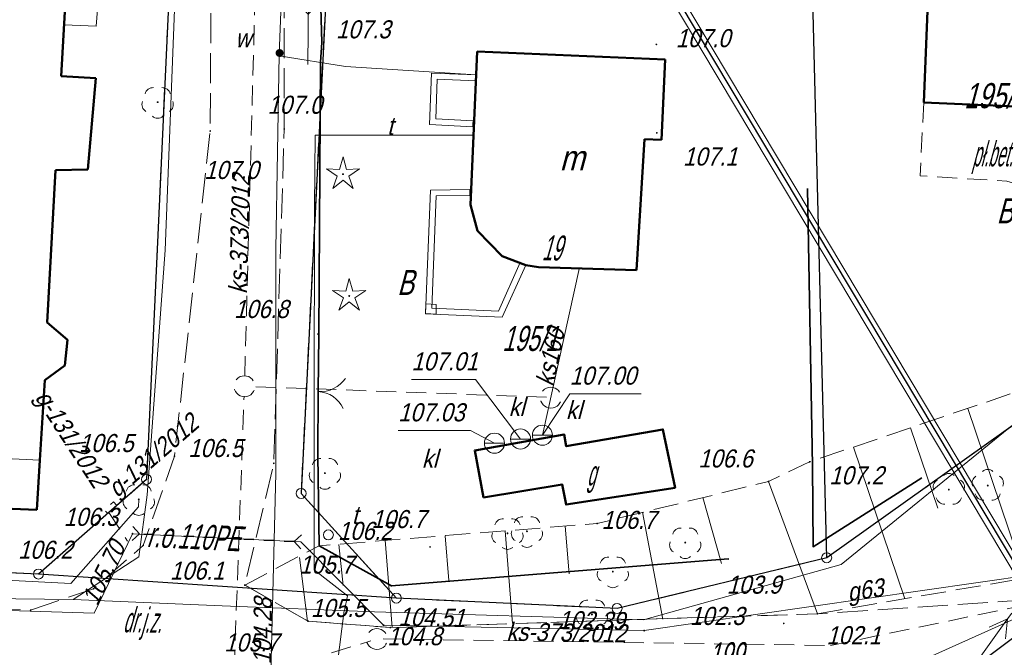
# Model space of a CAD drawing. Extents: x 6530721 to 6531385, y 5978377 to 5979143.
# Tile 98 of 146: x 6530968 to 6531017, y 5978873 to 5978905. Entities that reach past the tile are written whole.
import ezdxf
from ezdxf.enums import TextEntityAlignment as Align

# ---------------------------------------------------------------- set-up
doc = ezdxf.new("R2010")
doc.units = 0
for name, pattern in [('AB_rokocin 2014-08-13 AC2004$0$1.0_0.5', [1.5, 1, -0.5]), ('AB_rokocin 2014-08-13 AC2004$0$1.5_0.5', [2, 1.5, -0.5]), ('AB_rokocin 2014-08-13 AC2004$0$823-500', [1.75, 1.25, -0.5]), ('AB_rokocin 2014-08-13 AC2004$0$ib05_500', [1, 0.5, -0.5]), ('AB_rokocin 2014-08-13 AC2004$0$l217_500', [2, 1.5, -0.5]), ('AB_rokocin 2014-08-13 AC2004$0$l219_500', [0]), ('AB_rokocin 2014-08-13 AC2004$0$mz1.0_0.5', [1.5, 1, -0.5])]:
    doc.linetypes.add(name, pattern=pattern)
for name, color, linetype, lineweight in [('AB-wymiarowa', 7, 'Continuous', 30), ('AB_rokocin 2014-08-13 AC2004$0$!arkusz4', 7, 'Continuous', 18), ('AB_rokocin 2014-08-13 AC2004$0$202-Punkt graniczny stabilizowany trwale', 7, 'Continuous', 18), ('AB_rokocin 2014-08-13 AC2004$0$209-Opis konturu klasyfikacyjnego', 7, 'Continuous', 18), ('AB_rokocin 2014-08-13 AC2004$0$211-Nr działki', 7, 'Continuous', 18), ('AB_rokocin 2014-08-13 AC2004$0$217-Granica konturu klasyfikcyjnego', 7, 'Continuous', 18), ('AB_rokocin 2014-08-13 AC2004$0$219-Linia granicy', 7, 'Continuous', 18), ('AB_rokocin 2014-08-13 AC2004$0$238-Punkt adresowy budynku', 7, 'Continuous', 18), ('AB_rokocin 2014-08-13 AC2004$0$310-podpora obiektu trwale związanego z budynkiem (powierzchnia)', 7, 'Continuous', 18), ('AB_rokocin 2014-08-13 AC2004$0$312-Budynek', 7, 'Continuous', 18), ('AB_rokocin 2014-08-13 AC2004$0$312-Numer ewidencyjny budynku-Atr124', 7, 'Continuous', 18), ('AB_rokocin 2014-08-13 AC2004$0$320-część budynku wyodrębniona ze względu na liczbę kondygnacji naziemnych (powierzchnia)', 7, 'Continuous', 18), ('AB_rokocin 2014-08-13 AC2004$0$354-Taras weranda', 7, 'Continuous', 18), ('AB_rokocin 2014-08-13 AC2004$0$432-Jezdnia', 7, 'Continuous', 18), ('AB_rokocin 2014-08-13 AC2004$0$433-Chodnik', 7, 'Continuous', 18), ('AB_rokocin 2014-08-13 AC2004$0$516-Kierunek linii eN-SEPOW', 7, 'Continuous', 18), ('AB_rokocin 2014-08-13 AC2004$0$621-Punkt rzędnej przewodu-SWPOD-Atr2', 7, 'Continuous', 18), ('AB_rokocin 2014-08-13 AC2004$0$623-Punkt rzędnej przewodu-SGPOD', 7, 'Continuous', 18), ('AB_rokocin 2014-08-13 AC2004$0$623-Punkt rzędnej przewodu-SGPOD-Atr2', 7, 'Continuous', 18), ('AB_rokocin 2014-08-13 AC2004$0$820-Skarpa nieumocniona', 7, 'Continuous', 18), ('AB_rokocin 2014-08-13 AC2004$0$823-Szczyt skarpy nieumocninej', 7, 'Continuous', 18), ('AB_rokocin 2014-08-13 AC2004$0$824-Podnóże skarpy nieumocninej', 7, 'Continuous', 18), ('AB_rokocin 2014-08-13 AC2004$0$903-Żywopłot', 7, 'Continuous', 18), ('AB_rokocin 2014-08-13 AC2004$0$905-Brama w ogrodzeniu', 7, 'Continuous', 18), ('AB_rokocin 2014-08-13 AC2004$0$996-Tekst dodatkowy mały', 7, 'Continuous', 18), ('AB_rokocin 2014-08-13 AC2004$0$chodnik (powierzchnia)', 7, 'Continuous', 18), ('AB_rokocin 2014-08-13 AC2004$0$drzewo iglaste (punkt)', 7, 'Continuous', 18), ('AB_rokocin 2014-08-13 AC2004$0$drzewo liściaste (punkt)', 7, 'Continuous', 18), ('AB_rokocin 2014-08-13 AC2004$0$jezdnia (powierzchnia)', 7, 'Continuous', 18), ('AB_rokocin 2014-08-13 AC2004$0$ogrodzenie trwałe (linia)', 7, 'Continuous', 18), ('AB_rokocin 2014-08-13 AC2004$0$osadnik kanalizacji lokalnej (dół Chambeau) (powierzchnia)-SK - symbol', 7, 'Continuous', 18), ('AB_rokocin 2014-08-13 AC2004$0$osadnik kanalizacji lokalnej (dół Chambeau) (powierzchnia)-SK - symbol-Atr17', 7, 'Continuous', 18), ('AB_rokocin 2014-08-13 AC2004$0$osadnik kanalizacji lokalnej (dół Chambeau) (powierzchnia)-SK - symbol-Atr2', 7, 'Continuous', 18), ('AB_rokocin 2014-08-13 AC2004$0$przepust (linia)', 7, 'Continuous', 18), ('AB_rokocin 2014-08-13 AC2004$0$przepust (linia) - symbol', 7, 'Continuous', 18), ('AB_rokocin 2014-08-13 AC2004$0$przewód elektroenergetyczny (linia)-SEPOD', 7, 'Continuous', 18), ('AB_rokocin 2014-08-13 AC2004$0$przewód elektroenergetyczny niskiego napięcia (linia)-SEPOW - symbol', 7, 'Continuous', 18), ('AB_rokocin 2014-08-13 AC2004$0$przewód gazowy (linia)-SG', 7, 'Continuous', 18), ('AB_rokocin 2014-08-13 AC2004$0$przewód gazowy (linia)-SG-Atr1', 7, 'Continuous', 18), ('AB_rokocin 2014-08-13 AC2004$0$przewód gazowy - projektowany (linia)-SG', 7, 'Continuous', 18), ('AB_rokocin 2014-08-13 AC2004$0$przewód gazowy - projektowany (linia)-SG-Atr1', 7, 'Continuous', 18), ('AB_rokocin 2014-08-13 AC2004$0$przewód kanalizacyjny (linia)-SK', 7, 'Continuous', 18), ('AB_rokocin 2014-08-13 AC2004$0$przewód kanalizacyjny (linia)-SK-Atr1', 7, 'Continuous', 18), ('AB_rokocin 2014-08-13 AC2004$0$przewód kanalizacyjny - projektowany (linia)-SK', 7, 'Continuous', 18), ('AB_rokocin 2014-08-13 AC2004$0$przewód kanalizacyjny - projektowany (linia)-SK-Atr1', 7, 'Continuous', 18), ('AB_rokocin 2014-08-13 AC2004$0$przewód telekomunikacyjny (linia)-STPOD', 7, 'Continuous', 18), ('AB_rokocin 2014-08-13 AC2004$0$przewód telekomunikacyjny (linia)-STPOD-Atr1', 7, 'Continuous', 18), ('AB_rokocin 2014-08-13 AC2004$0$przewód wodociągowy (linia)-SW', 7, 'Continuous', 18), ('AB_rokocin 2014-08-13 AC2004$0$punkt wysokościowy naturalny', 7, 'Continuous', 18), ('AB_rokocin 2014-08-13 AC2004$0$punkt wysokościowy naturalny-Atr2', 7, 'Continuous', 18), ('AB_rokocin 2014-08-13 AC2004$0$właz (punkt)-ST', 7, 'Continuous', 18), ('AB_rokocin 2014-08-13 AC2004$0$właz (punkt)-ST-Atr17', 7, 'Continuous', 18), ('AB_rokocin 2014-08-13 AC2004$0$zasuwa (punkt)-SW', 7, 'Continuous', 18), ('AB_rokocin 2014-08-13 AC2004$0$zasuwa (punkt)-SW-Atr17', 7, 'Continuous', 18)]:
    doc.layers.add(name, color=color, linetype=linetype, lineweight=lineweight)
doc.styles.add('AB_rokocin 2014-08-13 AC2004$0$Standard', font='txt')
doc.linetypes.add('AB_rokocin 2014-08-13 AC2004$0$902-500', pattern='A,3.75,0,[1,ksztalty.shx,S=0.5,R=0,X=0,Y=0],3.75', length=7.5)
doc.linetypes.add('AB_rokocin 2014-08-13 AC2004$0$903-500', pattern='A,0,-0.001,0,[6,ksztalty.shx,S=0.667,R=0,X=0,Y=0],-3', length=3.001)

# ---------------------------------------------------------------- blocks, each defined once
blk = doc.blocks.new('AB_rokocin 2014-08-13 AC2004$0$PW01')
at = {"linetype": 'Continuous', "lineweight": 13}
h = blk.add_hatch(color=0, dxfattribs=at)
edge = h.paths.add_edge_path()
edge.add_arc((0, 0), 0.045, 0, 360)
blk = doc.blocks.new('AB_rokocin 2014-08-13 AC2004$0$621')
at = {"linetype": 'Continuous', "lineweight": 0}
h = blk.add_hatch(color=0, dxfattribs=at)
edge = h.paths.add_edge_path()
edge.add_arc((0, 0), 0.05, 0, 360)
blk = doc.blocks.new('AB_rokocin 2014-08-13 AC2004$0$OP021')
at = {"linetype": 'Continuous', "lineweight": 13}
h = blk.add_hatch(color=0, dxfattribs=at)
edge = h.paths.add_edge_path()
edge.add_arc((0, 0), 0.05, 0, 360)
at = {"color": 0, "linetype": 'Continuous', "lineweight": 13}
for centre, start, end in [((0, 0.4), 49.272, 130.728), ((-0.38, 0.124), 121.308, 202.548), ((0.38, 0.124), 337.452, 58.692), ((-0.235, -0.324), 193.221, 274.871), ((0.235, -0.324), 265.129, 346.779)]:
    blk.add_arc(centre, 0.4, start, end, dxfattribs=at)
blk = doc.blocks.new('AB_rokocin 2014-08-13 AC2004$0$US25')
at = {"linetype": 'Continuous', "lineweight": 0}
h = blk.add_hatch(color=0, dxfattribs=at)
edge = h.paths.add_edge_path()
edge.add_arc((0, 0), 0.2, 0, 360)
blk = doc.blocks.new('AB_rokocin 2014-08-13 AC2004$0$516')
at = {"color": 0, "linetype": 'Continuous', "lineweight": 0}
for p, q in [((3.25, 0), (2.543, 0.707)), ((0.75, 0), (5.75, 0)), ((3.25, 0), (2.543, -0.707))]:
    blk.add_line(p, q, dxfattribs=at)
blk = doc.blocks.new('AB_rokocin 2014-08-13 AC2004$0$905')
at = {"color": 0, "linetype": 'Continuous', "lineweight": 0}
for centre, start, end in [((-1.5, 0), 0, 60), ((1.5, 0), 120, 180)]:
    blk.add_arc(centre, 1.5, start, end, dxfattribs=at)
blk = doc.blocks.new('AB_rokocin 2014-08-13 AC2004$0$US22')
at = {"color": 0, "linetype": 'Continuous', "lineweight": 13}
blk.add_circle((0, 0), 0.25, dxfattribs=at)
blk = doc.blocks.new('AB_rokocin 2014-08-13 AC2004$0$OP011')
at = {"linetype": 'Continuous', "lineweight": 13}
h = blk.add_hatch(color=0, dxfattribs=at)
edge = h.paths.add_edge_path()
edge.add_arc((0, 0), 0.05, 0, 360)
at = {"color": 0, "linetype": 'Continuous', "lineweight": 13}
for p, q in [((-0.283, 0.093), (-0.512, 0.706)), ((-0.512, 0.706), (0, 0.299)), ((0, 0.299), (0.512, 0.706)), ((0.512, 0.706), (0.283, 0.093)), ((-0.828, -0.268), (-0.283, 0.093)), ((0.283, 0.093), (0.828, -0.268)), ((-0.175, -0.24), (-0.828, -0.268)), ((0, -0.87), (-0.175, -0.24)), ((0.175, -0.24), (0, -0.87)), ((0.828, -0.268), (0.175, -0.24))]:
    blk.add_line(p, q, dxfattribs=at)
blk = doc.blocks.new('AB_rokocin 2014-08-13 AC2004$0$US07')
at = {"color": 0, "linetype": 'Continuous', "lineweight": 13}
for q in [(-0.5, 0), (0.5, 0)]:
    blk.add_line((0, 0), q, dxfattribs=at)
blk.add_circle((0, 0), 0.5, dxfattribs=at)
blk = doc.blocks.new('AB_rokocin 2014-08-13 AC2004$0$PE04')
at = {"color": 0, "linetype": 'Continuous', "lineweight": 13}
for p, q in [((4.65, 0), (3.784, 0.5)), ((0.65, 0), (0, 0)), ((0.65, 0), (1.65, 0)), ((1.65, 0), (2.65, 0)), ((2.65, 0), (3.65, 0)), ((3.65, 0), (4.65, 0)), ((4.65, 0), (3.784, -0.5)), ((4.65, 0), (5, 0))]:
    blk.add_line(p, q, dxfattribs=at)
blk = doc.blocks.new('AB_rokocin 2014-08-13 AC2004$0$IB05')
at = {"color": 0, "linetype": 'Continuous', "lineweight": 13}
for q in [(0.354, 0.354), (0.354, -0.354)]:
    blk.add_line((0, 0), q, dxfattribs=at)
blk = doc.blocks.new('AB_rokocin 2014-08-13 AC2004$0$202')
at = {"color": 0, "linetype": 'Continuous', "lineweight": 0}
blk.add_circle((0, 0), 0.25, dxfattribs=at)
blk = doc.blocks.new('AB_rokocin 2014-08-13 AC2004')
at = {"layer": 'AB_rokocin 2014-08-13 AC2004$0$!arkusz4', "color": 7, "linetype": 'Continuous', "lineweight": 0}
blk.add_lwpolyline([(6531015.946, 5978502.881), (6530759.65, 5978931.7), (6530925.765, 5979030.983), (6531182.061, 5978602.165)], close=True, dxfattribs=at)
blk.add_lwpolyline([(6530759.65, 5978931.7), (6530925.765, 5979030.983), (6531182.061, 5978602.165), (6531016.032, 5978503.224), (6530759.65, 5978931.7)], dxfattribs=at)
blk.add_lwpolyline([(6530759.65, 5978931.7), (6530925.765, 5979030.983), (6531182.061, 5978602.165), (6531016.032, 5978503.224), (6530759.65, 5978931.7)], dxfattribs=at)
at = {"layer": 'AB_rokocin 2014-08-13 AC2004$0$!arkusz4', "color": 7, "linetype": 'Continuous', "lineweight": 30}
blk.add_lwpolyline([(6531016.032, 5978503.224), (6530759.993, 5978931.613), (6530925.679, 5979030.64), (6531181.745, 5978602.254)], close=True, dxfattribs=at)
at = {"layer": 'AB_rokocin 2014-08-13 AC2004$0$!arkusz4', "color": 7, "linetype": 'Continuous', "lineweight": 18}
blk.add_lwpolyline([(6531016.118, 5978503.567), (6530760.336, 5978931.527), (6530925.593, 5979030.297), (6531181.375, 5978602.338)], close=True, dxfattribs=at)
at = {"layer": 'AB_rokocin 2014-08-13 AC2004$0$217-Granica konturu klasyfikcyjnego', "color": 3, "linetype": 'AB_rokocin 2014-08-13 AC2004$0$l217_500', "lineweight": 18, "flags": 128}
for points in [[(6530974.01, 5978881.61), (6530976.46, 5978934.68)], [(6530974.01, 5978881.61), (6530976.46, 5978934.68)], [(6530981.71, 5978880.91), (6530983.06, 5978907.86)], [(6530981.71, 5978880.91), (6530983.06, 5978907.86)], [(6531007.2, 5978906.19), (6531007.91, 5978877.7)], [(6531007.2, 5978906.19), (6531007.91, 5978877.7)], [(6531007.91, 5978877.7), (6531028.74, 5978892.51)], [(6531007.91, 5978877.7), (6531028.74, 5978892.51)], [(6531011.77, 5978869.63), (6531036.01, 5978887.81)], [(6531011.77, 5978869.63), (6531036.01, 5978887.81)], [(6530968.62, 5978876.89), (6530974.01, 5978881.61)], [(6530968.62, 5978876.89), (6530974.01, 5978881.61)], [(6530981.71, 5978880.91), (6530986.46, 5978875.69)], [(6530981.71, 5978880.91), (6530986.46, 5978875.69)], [(6530943.52, 5978878.03), (6530968.62, 5978876.89)], [(6530943.52, 5978878.03), (6530968.62, 5978876.89)], [(6530997.46, 5978875.17), (6531007.91, 5978877.7)], [(6530997.46, 5978875.17), (6531007.91, 5978877.7)], [(6530968.62, 5978876.89), (6530986.46, 5978875.69)], [(6530968.62, 5978876.89), (6530986.46, 5978875.69)], [(6530986.46, 5978875.69), (6530997.46, 5978875.17)], [(6530986.46, 5978875.69), (6530997.46, 5978875.17)]]:
    blk.add_lwpolyline(points, dxfattribs=at)
at = {"layer": 'AB_rokocin 2014-08-13 AC2004$0$219-Linia granicy', "color": 92, "linetype": 'AB_rokocin 2014-08-13 AC2004$0$l219_500', "lineweight": 30, "flags": 128}
for points in [[(6530976.46, 5978934.68), (6530974.01, 5978881.61)], [(6530976.46, 5978934.68), (6530974.01, 5978881.61)], [(6530983.06, 5978907.86), (6530981.71, 5978880.91)], [(6530983.06, 5978907.86), (6530981.71, 5978880.91)], [(6531007.91, 5978877.7), (6531007.2, 5978906.19)], [(6531007.91, 5978877.7), (6531007.2, 5978906.19)], [(6531028.74, 5978892.51), (6531007.91, 5978877.7)], [(6531028.74, 5978892.51), (6531007.91, 5978877.7)], [(6531036.01, 5978887.81), (6531011.77, 5978869.63)], [(6531036.01, 5978887.81), (6531011.77, 5978869.63)], [(6530974.01, 5978881.61), (6530968.62, 5978876.89)], [(6530974.01, 5978881.61), (6530968.62, 5978876.89)], [(6530986.46, 5978875.69), (6530981.71, 5978880.91)], [(6530986.46, 5978875.69), (6530981.71, 5978880.91)], [(6530968.62, 5978876.89), (6530943.52, 5978878.03)], [(6530968.62, 5978876.89), (6530943.52, 5978878.03)], [(6531007.91, 5978877.7), (6530997.46, 5978875.17)], [(6531007.91, 5978877.7), (6530997.46, 5978875.17)], [(6530986.46, 5978875.69), (6530968.62, 5978876.89)], [(6530986.46, 5978875.69), (6530968.62, 5978876.89)], [(6530997.46, 5978875.17), (6530986.46, 5978875.69)], [(6530997.46, 5978875.17), (6530986.46, 5978875.69)]]:
    blk.add_lwpolyline(points, dxfattribs=at)
at = {"layer": 'AB_rokocin 2014-08-13 AC2004$0$310-podpora obiektu trwale związanego z budynkiem (powierzchnia)', "color": 7, "linetype": 'Continuous', "lineweight": 18, "flags": 128}
blk.add_lwpolyline([(6530987.92, 5978889.87), (6530987.93, 5978890.36), (6530988.45, 5978890.33), (6530988.44, 5978889.84)], close=True, dxfattribs=at)
at = {"layer": 'AB_rokocin 2014-08-13 AC2004$0$312-Budynek', "color": 250, "linetype": 'Continuous', "lineweight": 50, "flags": 128}
for points in [[(6530970.44, 5978913.69), (6530969.75, 5978901.7)], [(6531012.75, 5978900.39), (6531012.99, 5978906.23)], [(6530990.15, 5978895.29), (6530990.49, 5978902.93)], [(6530990.49, 5978902.93), (6530999.86, 5978902.53)], [(6530999.86, 5978902.53), (6530999.68, 5978898.54)], [(6530969.75, 5978901.7), (6530971.48, 5978901.6)], [(6530971.48, 5978901.6), (6530971.08, 5978897.05)], [(6531017.35, 5978900.19), (6531012.75, 5978900.39)], [(6530998.83, 5978898.57), (6530998.43, 5978892.04)], [(6530999.68, 5978898.54), (6530998.83, 5978898.57)], [(6530969.47, 5978897.02), (6530969.06, 5978889.43)], [(6530971.08, 5978897.05), (6530969.47, 5978897.02)], [(6530990.51, 5978894), (6530990.15, 5978895.29)], [(6530991.74, 5978892.74), (6530990.51, 5978894)], [(6530992.91, 5978892.29), (6530991.74, 5978892.74)], [(6530993.55, 5978892.18), (6530992.91, 5978892.29)], [(6530998.43, 5978892.04), (6530993.55, 5978892.18)], [(6530969.06, 5978889.43), (6530970.07, 5978888.56)], [(6530970.07, 5978888.56), (6530969.93, 5978887.29)], [(6530969.93, 5978887.29), (6530968.93, 5978886.55)], [(6530968.93, 5978886.55), (6530968.69, 5978882.56)], [(6530968.69, 5978882.56), (6530968.54, 5978880.09)], [(6530968.54, 5978880.09), (6530964.43, 5978880.26)]]:
    blk.add_lwpolyline(points, dxfattribs=at)
blk.add_lwpolyline([(6530990.8, 5978880.71), (6530990.37, 5978883.05), (6530994.82, 5978883.85), (6530994.93, 5978883.26), (6530999.75, 5978884.1), (6531000.35, 5978881.19), (6530994.92, 5978880.35), (6530994.72, 5978881.36)], close=True, dxfattribs=at)
at = {"layer": 'AB_rokocin 2014-08-13 AC2004$0$320-część budynku wyodrębniona ze względu na liczbę kondygnacji naziemnych (powierzchnia)', "color": 7, "linetype": 'Continuous', "lineweight": 18, "flags": 128}
blk.add_lwpolyline([(6530964.55, 5978882.76), (6530968.69, 5978882.56), (6530968.54, 5978880.09), (6530964.43, 5978880.26)], close=True, dxfattribs=at)
at = {"layer": 'AB_rokocin 2014-08-13 AC2004$0$354-Taras weranda', "color": 0, "lineweight": 18}
for p, q in [((6530988.12, 5978899.3), (6530988.21, 5978901.86)), ((6530988.21, 5978901.86), (6530990.44, 5978901.78)), ((6530988.43, 5978899.583), (6530988.499, 5978901.55)), ((6530988.499, 5978901.55), (6530990.429, 5978901.48)), ((6530990.429, 5978901.48), (6530990.435, 5978901.63)), ((6530990.44, 5978901.78), (6530990.435, 5978901.63)), ((6530990.27, 5978899.18), (6530988.12, 5978899.3)), ((6530990.287, 5978899.48), (6530988.43, 5978899.583)), ((6530990.27, 5978899.18), (6530990.278, 5978899.33)), ((6530990.287, 5978899.48), (6530990.278, 5978899.33)), ((6530987.92, 5978889.86), (6530988.16, 5978896.03)), ((6530988.16, 5978896.03), (6530990.12, 5978896.05)), ((6530988.231, 5978890.146), (6530988.449, 5978895.733)), ((6530988.449, 5978895.733), (6530990.123, 5978895.75)), ((6530990.12, 5978896.05), (6530990.121, 5978895.9)), ((6530990.123, 5978895.75), (6530990.121, 5978895.9)), ((6530992.636, 5978892.413), (6530991.55, 5978889.999)), ((6530992.91, 5978892.29), (6530991.74, 5978889.69)), ((6530992.636, 5978892.413), (6530992.773, 5978892.352)), ((6530992.91, 5978892.29), (6530992.773, 5978892.352)), ((6530991.74, 5978889.69), (6530987.92, 5978889.86)), ((6530991.55, 5978889.999), (6530988.231, 5978890.146))]:
    blk.add_line(p, q, dxfattribs=at)
at = {"layer": 'AB_rokocin 2014-08-13 AC2004$0$820-Skarpa nieumocniona', "color": 252, "linetype": 'Continuous', "lineweight": 18}
for p, q in [((6531014.94, 5978885.14), (6531017.8, 5978876.68)), ((6531012.09, 5978884.18), (6531013.45, 5978880.17)), ((6531009.25, 5978883.22), (6531011.81, 5978875.65)), ((6531005.01, 5978881.5), (6531007.45, 5978874.91)), ((6531001.74, 5978880.71), (6531002.66, 5978877.41)), ((6530998.73, 5978879.98), (6530999.75, 5978874.64)), ((6530991.89, 5978879.04), (6530992.25, 5978874.42)), ((6530994.87, 5978879.28), (6530995.07, 5978876.9)), ((6530985.9, 5978878.57), (6530986.25, 5978874.22)), ((6530988.89, 5978878.8), (6530989.07, 5978876.56)), ((6530983.6, 5978878.37), (6530983.8, 5978876.32)), ((6530981.63, 5978877.72), (6530982.03, 5978874.54))]:
    blk.add_line(p, q, dxfattribs=at)
at = {"layer": 'AB_rokocin 2014-08-13 AC2004$0$823-Szczyt skarpy nieumocninej', "color": 252, "linetype": 'AB_rokocin 2014-08-13 AC2004$0$823-500', "lineweight": 18, "flags": 128}
for points in [[(6531062.59, 5978927.45), (6531055.75, 5978908), (6531053.45, 5978906.16), (6531041.86, 5978903.87), (6531038.71, 5978895.46), (6531032.48, 5978891.08), (6531007.06, 5978882.48)], [(6530978.9, 5978876.34), (6530982.61, 5978878.3), (6530996.47, 5978879.41), (6531005.01, 5978881.5), (6531007.06, 5978882.48)]]:
    blk.add_lwpolyline(points, dxfattribs=at)
at = {"layer": 'AB_rokocin 2014-08-13 AC2004$0$824-Podnóże skarpy nieumocninej', "color": 252, "linetype": 'AB_rokocin 2014-08-13 AC2004$0$823-500', "lineweight": 18, "flags": 128}
for points in [[(6531007.45, 5978874.91), (6531038.65, 5978880.27), (6531054.12, 5978886.8), (6531063.06, 5978898.85), (6531073.37, 5978921.1)], [(6530978.9, 5978876.34), (6530982.06, 5978874.54), (6530986.16, 5978874.22), (6531007.45, 5978874.91)]]:
    blk.add_lwpolyline(points, dxfattribs=at)
at = {"layer": 'AB_rokocin 2014-08-13 AC2004$0$903-Żywopłot', "color": 7, "linetype": 'AB_rokocin 2014-08-13 AC2004$0$903-500', "lineweight": 18, "flags": 128}
blk.add_lwpolyline([(6530973.62, 5978880.61), (6530973.6, 5978880.24), (6530970.24, 5978876.42), (6530956.02, 5978877.15)], dxfattribs=at)
at = {"layer": 'AB_rokocin 2014-08-13 AC2004$0$chodnik (powierzchnia)', "color": 252, "linetype": 'AB_rokocin 2014-08-13 AC2004$0$mz1.0_0.5', "lineweight": 18, "flags": 128}
blk.add_lwpolyline([(6531012.75, 5978900.39), (6531012.57, 5978896.74), (6531016.89, 5978896.47), (6531020.94, 5978895.24), (6531020.69, 5978891), (6531029.04, 5978890.64), (6531029.63, 5978898.67), (6531022.93, 5978899.04)], dxfattribs=at)
at = {"layer": 'AB_rokocin 2014-08-13 AC2004$0$jezdnia (powierzchnia)', "color": 252, "linetype": 'AB_rokocin 2014-08-13 AC2004$0$1.5_0.5', "lineweight": 18, "flags": 128}
for points in [[(6530985.78, 5979082.6), (6530984.46, 5979063.44), (6530982.52, 5979039.61), (6530981.54, 5979013.49), (6530979.39, 5978979.44), (6530978.32, 5978955.43), (6530977.32, 5978924.35), (6530977.18, 5978898.97), (6530975.4, 5978882.76), (6530973.84, 5978878.32), (6530971.37, 5978876.16), (6530968.23, 5978875.09), (6530950.8, 5978875.6), (6530950.25, 5978872.17), (6530968.11, 5978871.47), (6530973.1, 5978871.84), (6530979.12, 5978872.07), (6530985.71, 5978871.57), (6530988.36, 5978870.67), (6531008.02, 5978871.57), (6531029.25, 5978872.87), (6531034.44, 5978873.09), (6531036.17, 5978871.36), (6531037.18, 5978869.25), (6531041.13, 5978844.83), (6531042.78, 5978824.44), (6531036.31, 5978809.51), (6531027.43, 5978796.52), (6531014.3, 5978782.64), (6530999.37, 5978764.06), (6530996.85, 5978762.8), (6530994.1, 5978762.43), (6530991.66, 5978762.96), (6530999.88, 5978750.96), (6531000.38, 5978752.27), (6531000.47, 5978755.1), (6531001.45, 5978757.52), (6531017.67, 5978780.17), (6531028.21, 5978793.19), (6531039.69, 5978808.37), (6531046.64, 5978824.27)], [(6530989.16, 5979081.85), (6530987.63, 5979063.19), (6530986.58, 5979039.58), (6530985.45, 5979012.64), (6530982.98, 5978979.44), (6530981.56, 5978955.09), (6530980.83, 5978923.93), (6530980.87, 5978899.07), (6530980.35, 5978882.41), (6530978.9, 5978876.34), (6530982.06, 5978874.54), (6530986.16, 5978874.22), (6531007.45, 5978874.91), (6531033.72, 5978876.67), (6531037.69, 5978874.7), (6531040.6, 5978870.17), (6531044.99, 5978845.52), (6531046.64, 5978824.27)]]:
    blk.add_lwpolyline(points, dxfattribs=at)
at = {"layer": 'AB_rokocin 2014-08-13 AC2004$0$ogrodzenie trwałe (linia)', "color": 252, "linetype": 'AB_rokocin 2014-08-13 AC2004$0$902-500', "lineweight": 35, "flags": 128}
for points in [[(6531012.45, 5978906.66), (6530982.62, 5978908.06), (6530982.75, 5978903.38), (6530982.68, 5978902.4), (6530982.59, 5978888.79), (6530982.57, 5978885.99), (6530982.54, 5978882.8)], [(6531012.65, 5978881.69), (6531007.23, 5978878.25), (6531007.21, 5978882.28), (6531006.96, 5978896.1)], [(6530982.54, 5978882.8), (6530982.61, 5978878.3), (6530986.21, 5978876.3), (6531003, 5978877.64)]]:
    blk.add_lwpolyline(points, dxfattribs=at)
at = {"layer": 'AB_rokocin 2014-08-13 AC2004$0$osadnik kanalizacji lokalnej (dół Chambeau) (powierzchnia)-SK - symbol-Atr2', "color": 34, "linetype": 'ByBlock', "flags": 128}
for points in [[(6530992.65, 5978883.62), (6530990.41, 5978886.59), (6530987.212, 5978886.59)], [(6530993.74, 5978883.81), (6530995.1, 5978885.88), (6530998.655, 5978885.88)], [(6530991.35, 5978883.41), (6530990.16, 5978884.05), (6530986.548, 5978884.05)]]:
    blk.add_lwpolyline(points, dxfattribs=at)
at = {"layer": 'AB_rokocin 2014-08-13 AC2004$0$przepust (linia)', "color": 7, "linetype": 'AB_rokocin 2014-08-13 AC2004$0$ib05_500', "lineweight": 35, "flags": 128}
blk.add_lwpolyline([(6530981.36, 5978878.51), (6530973.66, 5978878.89)], dxfattribs=at)
at = {"layer": 'AB_rokocin 2014-08-13 AC2004$0$przewód elektroenergetyczny (linia)-SEPOD', "color": 1, "linetype": 'Continuous', "lineweight": 18, "flags": 128}
blk.add_lwpolyline([(6530982.11, 5978907.92), (6530980.63, 5978907.77), (6530971.81, 5978908.19), (6530971.49, 5978904.19), (6530969.9, 5978904.27)], dxfattribs=at)
at = {"layer": 'AB_rokocin 2014-08-13 AC2004$0$przewód gazowy (linia)-SG', "color": 40, "linetype": 'Continuous', "lineweight": 18, "flags": 128}
blk.add_lwpolyline([(6531041.75, 5978834.23), (6531041.32, 5978839.79), (6531040.42, 5978841.22), (6531037.6, 5978869.59), (6531031.32, 5978873.21), (6531030.39, 5978878.2), (6531021.01, 5978877.26), (6530998.81, 5978874.07), (6530985.82, 5978874.34), (6530981.69, 5978878.49), (6530973.31, 5978878.9), (6530971.4, 5978874.94), (6530959.16, 5978875.32)], dxfattribs=at)
at = {"layer": 'AB_rokocin 2014-08-13 AC2004$0$przewód gazowy - projektowany (linia)-SG', "color": 52, "linetype": 'AB_rokocin 2014-08-13 AC2004$0$1.0_0.5', "lineweight": 18, "flags": 128}
blk.add_lwpolyline([(6530972.36, 5978880.49), (6530972.52, 5978880.31), (6530972.07, 5978879.91), (6530971.9, 5978880.1)], close=True, dxfattribs=at)
blk.add_lwpolyline([(6530972.13, 5978879.96), (6530973.06, 5978878.53)], dxfattribs=at)
at = {"layer": 'AB_rokocin 2014-08-13 AC2004$0$przewód kanalizacyjny (linia)-SK', "color": 34, "linetype": 'Continuous', "lineweight": 18, "flags": 128}
blk.add_lwpolyline([(6530995.59, 5978892.17), (6530993.74, 5978883.81)], dxfattribs=at)
at = {"layer": 'AB_rokocin 2014-08-13 AC2004$0$przewód kanalizacyjny - projektowany (linia)-SK', "color": 32, "linetype": 'AB_rokocin 2014-08-13 AC2004$0$1.0_0.5', "lineweight": 18, "flags": 128}
for points in [[(6530978.9, 5978886.75), (6530979.58, 5978911.59)], [(6530993.95, 5978885.7), (6530979.39, 5978886.23)], [(6530978.37, 5978872.08), (6530978.87, 5978885.75)], [(6531008.1, 5978873.33), (6531036.49, 5978879.21)], [(6530985.8, 5978873.66), (6531008.1, 5978873.33)], [(6530978.93, 5978871.65), (6530985.19, 5978873.56)]]:
    blk.add_lwpolyline(points, dxfattribs=at)
for points in [[(6530979.2, 5978885.83), (6530979.11, 5978885.77), (6530979, 5978885.74), (6530978.89, 5978885.73), (6530978.79, 5978885.74), (6530978.68, 5978885.77), (6530978.59, 5978885.83), (6530978.5, 5978885.9), (6530978.44, 5978885.99), (6530978.39, 5978886.08), (6530978.37, 5978886.19), (6530978.37, 5978886.3), (6530978.39, 5978886.41), (6530978.44, 5978886.51), (6530978.5, 5978886.6), (6530978.58, 5978886.67), (6530978.67, 5978886.73), (6530978.78, 5978886.76), (6530978.89, 5978886.77), (6530978.99, 5978886.76), (6530979.1, 5978886.73), (6530979.19, 5978886.67), (6530979.28, 5978886.6), (6530979.34, 5978886.51), (6530979.39, 5978886.42), (6530979.41, 5978886.31), (6530979.41, 5978886.2), (6530979.39, 5978886.09), (6530979.34, 5978885.99), (6530979.28, 5978885.9)], [(6530994.47, 5978885.26), (6530994.38, 5978885.2), (6530994.27, 5978885.17), (6530994.16, 5978885.16), (6530994.06, 5978885.17), (6530993.95, 5978885.2), (6530993.86, 5978885.26), (6530993.77, 5978885.33), (6530993.71, 5978885.42), (6530993.66, 5978885.51), (6530993.64, 5978885.62), (6530993.64, 5978885.73), (6530993.66, 5978885.84), (6530993.71, 5978885.94), (6530993.77, 5978886.03), (6530993.85, 5978886.1), (6530993.94, 5978886.16), (6530994.05, 5978886.19), (6530994.16, 5978886.2), (6530994.26, 5978886.19), (6530994.37, 5978886.16), (6530994.46, 5978886.1), (6530994.55, 5978886.03), (6530994.61, 5978885.94), (6530994.66, 5978885.85), (6530994.68, 5978885.74), (6530994.68, 5978885.63), (6530994.66, 5978885.52), (6530994.61, 5978885.42), (6530994.55, 5978885.33)], [(6530985.8, 5978873.23), (6530985.71, 5978873.17), (6530985.6, 5978873.14), (6530985.49, 5978873.13), (6530985.39, 5978873.14), (6530985.28, 5978873.17), (6530985.19, 5978873.23), (6530985.1, 5978873.3), (6530985.04, 5978873.39), (6530984.99, 5978873.48), (6530984.97, 5978873.59), (6530984.97, 5978873.7), (6530984.99, 5978873.81), (6530985.04, 5978873.91), (6530985.1, 5978874), (6530985.18, 5978874.07), (6530985.27, 5978874.13), (6530985.38, 5978874.16), (6530985.49, 5978874.17), (6530985.59, 5978874.16), (6530985.7, 5978874.13), (6530985.79, 5978874.07), (6530985.88, 5978874), (6530985.94, 5978873.91), (6530985.99, 5978873.82), (6530986.01, 5978873.71), (6530986.01, 5978873.6), (6530985.99, 5978873.49), (6530985.94, 5978873.39), (6530985.88, 5978873.3)]]:
    blk.add_lwpolyline(points, close=True, dxfattribs=at)
at = {"layer": 'AB_rokocin 2014-08-13 AC2004$0$przewód telekomunikacyjny (linia)-STPOD', "color": 30, "linetype": 'Continuous', "lineweight": 18, "flags": 128}
for points in [[(6530982.33, 5979041.63), (6530982.15, 5979035.27), (6530981.93, 5979028.79), (6530981.5, 5979017.48), (6530980.85, 5979004.95), (6530980.24, 5978992.52), (6530979.52, 5978981), (6530978.9, 5978966.1), (6530978.13, 5978953.59), (6530977.66, 5978941.32), (6530977.09, 5978930.17), (6530976.22, 5978917.47), (6530975.42, 5978905.44), (6530974.93, 5978893.03), (6530974.03, 5978880.84), (6530973.63, 5978877.74), (6530970.35, 5978875.62), (6530958.91, 5978875.75), (6530943.21, 5978876.16), (6530926.26, 5978876.81), (6530926.35, 5978878.55), (6530920.06, 5978882.62), (6530917.38, 5978884.41)], [(6530970.35, 5978875.62), (6530977.78, 5978875.31), (6530985.37, 5978875.01), (6530998.78, 5978874.61), (6531008.63, 5978877.36), (6531017.26, 5978884.37), (6531022.6, 5978889.29), (6531028.61, 5978893.21), (6531031.73, 5978906.18), (6531034.28, 5978916.97), (6531038.06, 5978932.19), (6531041.32, 5978945.81), (6531044.87, 5978960.44), (6531044.992, 5978960.975)], [(6530983.87, 5978875.07), (6530984.03, 5978875.8), (6530982.36, 5978877.1), (6530982.37, 5978885.34), (6530982.38, 5978895.18), (6530982.41, 5978898.77), (6530990.3, 5978898.77)], [(6530983.85, 5978875.07), (6530983.28, 5978870.5)]]:
    blk.add_lwpolyline(points, dxfattribs=at)
at = {"layer": 'AB_rokocin 2014-08-13 AC2004$0$przewód wodociągowy (linia)-SW', "color": 5, "linetype": 'Continuous', "lineweight": 18, "flags": 128}
for points in [[(6530980.16, 5978869.93), (6530985.33, 5978869.91), (6530994.91, 5978869.95), (6531002.7, 5978870.2), (6531013.02, 5978872.75), (6531017.27, 5978874.66), (6531024.04, 5978878.76), (6531025.93, 5978880.04), (6531026.6, 5978882.8), (6531031.21, 5978900.75), (6531034.5, 5978914.77), (6531038.42, 5978930.5), (6531039.81, 5978936.91), (6531044.6, 5978955.34), (6531045.759, 5978959.995)], [(6530982.23, 5978939.7), (6530981.94, 5978930.31), (6530981.84, 5978924.96), (6530981.19, 5978917.32), (6530980.62, 5978902.78), (6530980.45, 5978893.09), (6530980.46, 5978881.91), (6530980.16, 5978869.93)], [(6530980.62, 5978902.72), (6530983.93, 5978902.19), (6530990.44, 5978901.78)]]:
    blk.add_lwpolyline(points, dxfattribs=at)
at = {"layer": 'AB_rokocin 2014-08-13 AC2004$0$202-Punkt graniczny stabilizowany trwale', "color": 7, "linetype": 'Continuous', "lineweight": 18, "rotation": 171.887}
for p in [(6530974.01, 5978881.61), (6530981.71, 5978880.91), (6531007.91, 5978877.7), (6530968.62, 5978876.89), (6530986.46, 5978875.69), (6530997.46, 5978875.17)]:
    blk.add_blockref('AB_rokocin 2014-08-13 AC2004$0$202', p, dxfattribs=at)
at = {"layer": 'AB_rokocin 2014-08-13 AC2004$0$516-Kierunek linii eN-SEPOW', "color": 7, "linetype": 'Continuous', "lineweight": 18, "rotation": 269.5840000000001}
blk.add_blockref('AB_rokocin 2014-08-13 AC2004$0$516', (6530982.09, 5978908.04), dxfattribs=at)
at = {"layer": 'AB_rokocin 2014-08-13 AC2004$0$623-Punkt rzędnej przewodu-SGPOD', "color": 52, "linetype": 'Continuous', "lineweight": 18}
for p in [(6530973.31, 5978878.9), (6530985.82, 5978874.34), (6530998.81, 5978874.07)]:
    blk.add_blockref('AB_rokocin 2014-08-13 AC2004$0$621', p, dxfattribs=at)
at = {"layer": 'AB_rokocin 2014-08-13 AC2004$0$905-Brama w ogrodzeniu', "color": 252, "linetype": 'Continuous', "lineweight": 35, "rotation": 265.668}
blk.add_blockref('AB_rokocin 2014-08-13 AC2004$0$905', (6530982.57, 5978885.99), dxfattribs=at)
at = {"layer": 'AB_rokocin 2014-08-13 AC2004$0$drzewo iglaste (punkt)', "color": 94, "linetype": 'Continuous', "lineweight": 13, "rotation": 180}
for p in [(6530983.8, 5978896.82), (6530984.11, 5978890.75)]:
    blk.add_blockref('AB_rokocin 2014-08-13 AC2004$0$OP011', p, dxfattribs=at)
at = {"layer": 'AB_rokocin 2014-08-13 AC2004$0$drzewo liściaste (punkt)', "color": 94, "linetype": 'Continuous', "lineweight": 13, "rotation": 180}
for p in [(6530974.56, 5978900.41), (6530982.9, 5978881.92), (6530973.62, 5978880.61), (6530992, 5978878.92), (6530992.97, 5978879.02), (6531000.86, 5978878.46), (6530997.25, 5978877.01), (6530996.21, 5978874.87)]:
    blk.add_blockref('AB_rokocin 2014-08-13 AC2004$0$OP021', p, dxfattribs=at)
at = {"layer": 'AB_rokocin 2014-08-13 AC2004$0$drzewo liściaste (punkt)', "color": 94, "linetype": 'Continuous', "lineweight": 13}
for p in [(6531015.94, 5978881.3), (6531014, 5978881.1)]:
    blk.add_blockref('AB_rokocin 2014-08-13 AC2004$0$OP021', p, dxfattribs=at)
at = {"layer": 'AB_rokocin 2014-08-13 AC2004$0$osadnik kanalizacji lokalnej (dół Chambeau) (powierzchnia)-SK - symbol', "color": 7, "linetype": 'Continuous', "lineweight": 18, "rotation": 180}
for p in [(6530991.35, 5978883.41), (6530992.65, 5978883.62), (6530993.74, 5978883.81)]:
    blk.add_blockref('AB_rokocin 2014-08-13 AC2004$0$US07', p, dxfattribs=at)
at = {"layer": 'AB_rokocin 2014-08-13 AC2004$0$przepust (linia) - symbol', "color": 7, "linetype": 'Continuous', "lineweight": 35}
for p, rotation in [((6530973.66, 5978878.89), 177.1749999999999), ((6530981.36, 5978878.51), 357.175)]:
    blk.add_blockref('AB_rokocin 2014-08-13 AC2004$0$IB05', p, dxfattribs=dict(at, rotation=rotation))
at = {"layer": 'AB_rokocin 2014-08-13 AC2004$0$przewód elektroenergetyczny niskiego napięcia (linia)-SEPOW - symbol', "color": 1, "linetype": 'Continuous', "lineweight": 18, "rotation": 54.36200000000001}
blk.add_blockref('AB_rokocin 2014-08-13 AC2004$0$PE04', (6531014.22, 5978870.88), dxfattribs=at)
at = {"layer": 'AB_rokocin 2014-08-13 AC2004$0$punkt wysokościowy naturalny', "color": 7, "linetype": 'Continuous', "lineweight": 13}
for p in [(6530982.75, 5978903.38), (6530999.42, 5978903.29), (6530980.87, 5978899.07), (6530977.18, 5978898.97), (6530999.44, 5978898.88), (6530982.55, 5978888.85), (6530975.4, 5978882.76), (6530980.35, 5978882.41), (6531007.06, 5978882.48), (6531005.01, 5978881.5), (6530996.47, 5978879.41), (6530973.84, 5978878.32), (6530982.61, 5978878.3), (6530988.14, 5978878.24), (6531003, 5978877.64), (6530971.37, 5978876.16), (6530978.9, 5978876.34), (6530986.21, 5978876.3), (6530968.23, 5978875.09), (6530982.06, 5978874.54), (6531007.45, 5978874.91), (6530986.16, 5978874.22), (6531005.77, 5978874.43)]:
    blk.add_blockref('AB_rokocin 2014-08-13 AC2004$0$PW01', p, dxfattribs=at)
at = {"layer": 'AB_rokocin 2014-08-13 AC2004$0$właz (punkt)-ST', "color": 7, "linetype": 'Continuous', "lineweight": 18}
blk.add_blockref('AB_rokocin 2014-08-13 AC2004$0$US22', (6530983.07, 5978878.84), dxfattribs=at)
at = {"layer": 'AB_rokocin 2014-08-13 AC2004$0$zasuwa (punkt)-SW', "color": 7, "linetype": 'Continuous', "lineweight": 13}
blk.add_blockref('AB_rokocin 2014-08-13 AC2004$0$US25', (6530980.64, 5978902.86), dxfattribs=at)
at = {"layer": 'AB_rokocin 2014-08-13 AC2004$0$209-Opis konturu klasyfikacyjnego', "color": 3, "linetype": 'Continuous', "lineweight": 20, "style": 'AB_rokocin 2014-08-13 AC2004$0$Standard', "oblique": 15, "width": 0.741}
for p in [(6531016.38, 5978894.37), (6530986.5, 5978890.8)]:
    blk.add_text('B', height=1.25, dxfattribs=at).set_placement(p)
at = {"layer": 'AB_rokocin 2014-08-13 AC2004$0$211-Nr działki', "color": 92, "linetype": 'Continuous', "lineweight": 30, "style": 'AB_rokocin 2014-08-13 AC2004$0$Standard', "oblique": 15}
for s, width, p in [('195/2', 0.747, (6531014.76, 5978900.11)), ('195/1', 0.658, (6530991.74, 5978888.01)), ('199', 0.624, (6531002, 5978872.24))]:
    blk.add_text(s, height=1.25, dxfattribs=dict(at, width=width)).set_placement(p)
at = {"layer": 'AB_rokocin 2014-08-13 AC2004$0$238-Punkt adresowy budynku', "color": 7, "linetype": 'Continuous', "lineweight": 20, "style": 'AB_rokocin 2014-08-13 AC2004$0$Standard', "oblique": 15, "width": 0.528}
blk.add_text('19', height=1.25, rotation=359.181, dxfattribs=at).set_placement((6530994.2, 5978892.52), align=Align.CENTER)
at = {"layer": 'AB_rokocin 2014-08-13 AC2004$0$312-Numer ewidencyjny budynku-Atr124', "color": 7, "linetype": 'ByBlock', "lineweight": 20, "style": 'AB_rokocin 2014-08-13 AC2004$0$Standard', "oblique": 15, "width": 0.896}
blk.add_text('m', height=1.25, dxfattribs=at).set_placement((6530995.22, 5978897.63), align=Align.MIDDLE_CENTER)
at = {"layer": 'AB_rokocin 2014-08-13 AC2004$0$432-Jezdnia', "color": 7, "linetype": 'Continuous', "lineweight": 20, "style": 'AB_rokocin 2014-08-13 AC2004$0$Standard', "oblique": 15, "width": 0.467}
blk.add_text('dr.j.z.', height=1.25, rotation=359.145, dxfattribs=at).set_placement((6530972.83, 5978873.99))
at = {"layer": 'AB_rokocin 2014-08-13 AC2004$0$433-Chodnik', "color": 252, "linetype": 'Continuous', "lineweight": 20, "style": 'AB_rokocin 2014-08-13 AC2004$0$Standard', "oblique": 15, "width": 0.44}
blk.add_text('pł.bet.', height=1.25, dxfattribs=at).set_placement((6531015.17, 5978897.21))
at = {"layer": 'AB_rokocin 2014-08-13 AC2004$0$621-Punkt rzędnej przewodu-SWPOD-Atr2', "color": 5, "linetype": 'ByBlock', "lineweight": 20, "style": 'AB_rokocin 2014-08-13 AC2004$0$Standard', "oblique": 15, "width": 0.9}
blk.add_text('104.28', height=0.9, rotation=89.379, dxfattribs=at).set_placement((6530980.22, 5978872.38))
at = {"layer": 'AB_rokocin 2014-08-13 AC2004$0$623-Punkt rzędnej przewodu-SGPOD-Atr2', "color": 52, "linetype": 'ByBlock', "lineweight": 20, "style": 'AB_rokocin 2014-08-13 AC2004$0$Standard', "oblique": 15, "width": 0.9}
for s, rotation, p in [('105.70', 64.251, (6530971.55, 5978875.25)), ('104.51', 358.809, (6530986.56, 5978874.32)), ('102.39', 358.809, (6530994.52, 5978874.16))]:
    blk.add_text(s, height=0.9, rotation=rotation, dxfattribs=at).set_placement(p)
at = {"layer": 'AB_rokocin 2014-08-13 AC2004$0$996-Tekst dodatkowy mały', "color": 7, "linetype": 'Continuous', "lineweight": 20, "style": 'AB_rokocin 2014-08-13 AC2004$0$Standard', "oblique": 15, "width": 0.459}
blk.add_text('g', height=1.25, dxfattribs=at).set_placement((6530995.96, 5978881.3))
at = {"layer": 'AB_rokocin 2014-08-13 AC2004$0$996-Tekst dodatkowy mały', "color": 7, "linetype": 'Continuous', "lineweight": 20, "style": 'AB_rokocin 2014-08-13 AC2004$0$Standard', "oblique": 15, "width": 0.625}
blk.add_text('r.o.110PE', height=1.25, rotation=357.175, dxfattribs=at).set_placement((6530974.04, 5978878.87), align=Align.MIDDLE_LEFT)
at = {"layer": 'AB_rokocin 2014-08-13 AC2004$0$osadnik kanalizacji lokalnej (dół Chambeau) (powierzchnia)-SK - symbol-Atr17', "color": 7, "linetype": 'ByBlock', "lineweight": 20, "style": 'AB_rokocin 2014-08-13 AC2004$0$Standard', "oblique": 15, "width": 0.9}
for p in [(6530992.06, 5978884.77), (6530994.91, 5978884.61), (6530987.73, 5978882.19)]:
    blk.add_text('kl', height=0.9, dxfattribs=at).set_placement(p)
at = {"layer": 'AB_rokocin 2014-08-13 AC2004$0$osadnik kanalizacji lokalnej (dół Chambeau) (powierzchnia)-SK - symbol-Atr2', "color": 34, "linetype": 'ByBlock', "lineweight": 20, "style": 'AB_rokocin 2014-08-13 AC2004$0$Standard', "oblique": 15, "width": 0.9}
for s, p in [('107.01', (6530987.212, 5978887.04)), ('107.00', (6530995.1, 5978886.33)), ('107.03', (6530986.548, 5978884.5))]:
    blk.add_text(s, height=0.9, dxfattribs=at).set_placement(p)
at = {"layer": 'AB_rokocin 2014-08-13 AC2004$0$przewód gazowy (linia)-SG-Atr1', "color": 40, "linetype": 'ByBlock', "lineweight": 20, "style": 'AB_rokocin 2014-08-13 AC2004$0$Standard', "oblique": 15, "width": 0.9}
blk.add_text('g63', height=0.9, rotation=8.177, dxfattribs=at).set_placement((6531009, 5978875.53))
at = {"layer": 'AB_rokocin 2014-08-13 AC2004$0$przewód gazowy - projektowany (linia)-SG-Atr1', "color": 40, "linetype": 'ByBlock', "lineweight": 20, "style": 'AB_rokocin 2014-08-13 AC2004$0$Standard', "oblique": 15, "width": 0.9}
for rotation, p in [(303.028, (6530968.41, 5978885.69)), (40.89, (6530972.54, 5978880.66))]:
    blk.add_text('g-131/2012', height=0.9, rotation=rotation, dxfattribs=at).set_placement(p)
at = {"layer": 'AB_rokocin 2014-08-13 AC2004$0$przewód kanalizacyjny (linia)-SK-Atr1', "color": 34, "linetype": 'ByBlock', "lineweight": 20, "style": 'AB_rokocin 2014-08-13 AC2004$0$Standard', "oblique": 15, "width": 0.9}
blk.add_text('ks160', height=0.9, rotation=78.349, dxfattribs=at).set_placement((6530994.28, 5978886.2))
at = {"layer": 'AB_rokocin 2014-08-13 AC2004$0$przewód kanalizacyjny - projektowany (linia)-SK-Atr1', "color": 34, "linetype": 'ByBlock', "lineweight": 20, "style": 'AB_rokocin 2014-08-13 AC2004$0$Standard', "oblique": 15, "width": 0.9}
for rotation, p in [(88.432, (6530979.01, 5978890.84)), (359.152, (6530991.94, 5978873.57))]:
    blk.add_text('ks-373/2012', height=0.9, rotation=rotation, dxfattribs=at).set_placement(p)
at = {"layer": 'AB_rokocin 2014-08-13 AC2004$0$przewód telekomunikacyjny (linia)-STPOD-Atr1', "color": 30, "linetype": 'ByBlock', "lineweight": 20, "style": 'AB_rokocin 2014-08-13 AC2004$0$Standard', "oblique": 15, "width": 0.9}
blk.add_text('t', height=0.9, rotation=0.799, dxfattribs=at).set_placement((6530986, 5978898.77))
at = {"layer": 'AB_rokocin 2014-08-13 AC2004$0$punkt wysokościowy naturalny-Atr2', "color": 252, "linetype": 'ByBlock', "lineweight": 20, "style": 'AB_rokocin 2014-08-13 AC2004$0$Standard', "oblique": 15, "width": 0.9}
for s, p in [('107.3', (6530983.45, 5978903.59)), ('107.0', (6531000.39, 5978903.15)), ('107.0', (6530980.04, 5978899.83)), ('107.1', (6531000.75, 5978897.25)), ('107.0', (6530976.88, 5978896.58)), ('106.8', (6530978.37, 5978889.65)), ('106.5', (6530970.64, 5978882.97)), ('106.5', (6530976.09, 5978882.72)), ('106.6', (6531001.51, 5978882.2)), ('107.2', (6531008.04, 5978881.36)), ('106.3', (6530969.88, 5978879.29)), ('106.7', (6530985.22, 5978879.18)), ('106.7', (6530996.69, 5978879.14)), ('106.2', (6530983.55, 5978878.59)), ('106.2', (6530967.6, 5978877.65)), ('106.1', (6530975.17, 5978876.61)), ('105.7', (6530981.62, 5978876.91)), ('103.9', (6531002.93, 5978875.91)), ('105.5', (6530982.2, 5978874.75)), ('102.3', (6531001.09, 5978874.35)), ('104.8', (6530986.01, 5978873.34)), ('102.1', (6531007.9, 5978873.39)), ('105.7', (6530977.88, 5978873.03))]:
    blk.add_text(s, height=0.9, dxfattribs=at).set_placement(p)
at = {"layer": 'AB_rokocin 2014-08-13 AC2004$0$właz (punkt)-ST-Atr17', "color": 30, "linetype": 'ByBlock', "lineweight": 20, "style": 'AB_rokocin 2014-08-13 AC2004$0$Standard', "oblique": 15, "width": 0.9}
blk.add_text('t', height=0.9, dxfattribs=at).set_placement((6530984.24, 5978879.38))
at = {"layer": 'AB_rokocin 2014-08-13 AC2004$0$zasuwa (punkt)-SW-Atr17', "color": 7, "linetype": 'ByBlock', "lineweight": 20, "style": 'AB_rokocin 2014-08-13 AC2004$0$Standard', "oblique": 15, "width": 0.9}
blk.add_text('w', height=0.9, dxfattribs=at).set_placement((6530978.43, 5978903.15))

msp = doc.modelspace()

# ---------------------------------------------------------------- block references
at = {"layer": 'AB-wymiarowa'}
msp.add_blockref('AB_rokocin 2014-08-13 AC2004', (0, 0), dxfattribs=at)

doc.saveas('drawing.dxf')
